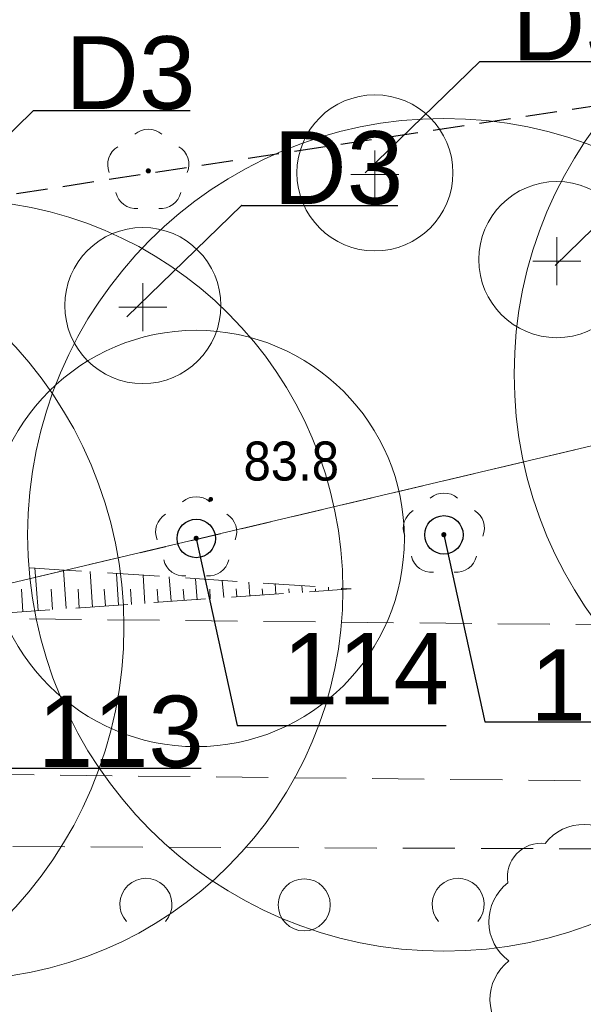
# Model space of a CAD drawing. Header units: metres. Extents: x 6540907 to 6541833, y 5893434 to 5894895.
# Tile 137 of 256: x 6541360 to 6541371, y 5894255 to 5894274. Entities that reach past the tile are written whole.
import ezdxf
from ezdxf import colors
from ezdxf.entities.mleader import LeaderData, LeaderLine
from ezdxf.math import Vec2, Vec3

# ---------------------------------------------------------------- set-up
doc = ezdxf.new("R2010")
doc.units = ezdxf.units.M
doc.header["$MEASUREMENT"] = 0
for name, pattern in [('1.0_0.5', [1.5, 1, -0.5]), ('2', [0.9, 0.6, -0.3]), ('219-500', [0, 0]), ('egug-500', [1, 0.5, -0.5])]:
    doc.linetypes.add(name, pattern=pattern)
doc.layers.get('0').update_dxf_attribs({"color": 2, "linetype": 'CONTINUOUS', "lineweight": 5})
for name, color, linetype, lineweight in [('218-kontur użytku gruntowego', 251, 'CONTINUOUS', 9), ('219-działka ewidencyjna', 152, 'CONTINUOUS', 18), ('chodnik', 251, 'CONTINUOUS', 9), ('drzewo liściaste', 251, 'CONTINUOUS', 9), ('pikieta naturalna', 251, 'CONTINUOUS', 9), ('pikieta naturalna-Atr2', 251, 'CONTINUOUS', 9), ('skarpa nieumocniona', 251, 'CONTINUOUS', 9), ('z_i_drzewa_liściste_korony', 66, 'CONTINUOUS', 20), ('z_i_drzewa_opis', 7, 'CONTINUOUS', 25), ('z_nas_kom_populus tremula', 162, 'CONTINUOUS', 20), ('z_nas_kom_salix', 162, 'CONTINUOUS', 20), ('zadrzewienie  zakrzewienie', 252, 'CONTINUOUS', 15), ('Zakres', 252, 'CONTINUOUS', 15)]:
    doc.layers.add(name, color=color, linetype=linetype, lineweight=lineweight)
doc.layers.add('z_i_masywy_grupy', color=7, linetype='CONTINUOUS', lineweight=13, true_color=0x7f926c)
doc.styles.add('Opisowy', font='arial.ttf')
doc.styles.get("Standard").update_dxf_attribs({"font": 'Arial', "width": 0.75})

# ---------------------------------------------------------------- blocks, each defined once
blk = doc.blocks.new('PW01')
at = {"linetype": 'Continuous', "lineweight": 13}
h = blk.add_hatch(color=0, dxfattribs=at)
edge = h.paths.add_edge_path()
edge.add_arc((0, 0), 0.045, 0, 360)
blk = doc.blocks.new('OTZK1')
at = {"color": 0, "linetype": 'Continuous'}
blk.add_circle((0, 0), 0.5, dxfattribs=at)
blk = doc.blocks.new('OTZK2')
at = {"color": 0, "linetype": 'Continuous'}
blk.add_arc((0, 0), 0.5, 318.85, 221.162, dxfattribs=at)
blk = doc.blocks.new('OP021')
at = {"linetype": 'Continuous', "lineweight": 13}
h = blk.add_hatch(color=0, dxfattribs=at)
edge = h.paths.add_edge_path()
edge.add_arc((0, 0), 0.05, 0, 360)
at = {"color": 0, "linetype": 'Continuous', "lineweight": 13}
for centre, start, end in [((0, 0.4), 49.272, 130.728), ((-0.38, 0.124), 121.308, 202.548), ((0.38, 0.124), 337.452, 58.692), ((-0.235, -0.324), 193.221, 274.871), ((0.235, -0.324), 265.129, 346.779)]:
    blk.add_arc(centre, 0.4, start, end, dxfattribs=at)
blk = doc.blocks.new('_None')
blk = doc.blocks.new('punkt')
h = blk.add_hatch()
h.set_pattern_fill('ANSI32', color=256, scale=0.2)
h.set_pattern_definition([(45, (-4781848.87, -5644337.08), (-1.34703841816, 1.34703841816), []), (45, (-4781847.972, -5644337.08), (-1.34703841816, 1.34703841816), [])])
edge = h.paths.add_edge_path()
edge.add_arc((0, 0), 0.243, 0, 360)
blk.add_circle((0, 0), 0.243)
blk = doc.blocks.new('d')
at = {"linetype": 'Continuous'}
for points in [[(0, 0.461), (0, -0.461)], [(0.461, 0), (-0.461, 0)]]:
    blk.add_lwpolyline(points, dxfattribs=at)
blk.add_circle((0, 0.031), 1.5, dxfattribs=at)

msp = doc.modelspace()

# ---------------------------------------------------------------- linework, layer by layer
at = {"layer": '218-kontur użytku gruntowego', "linetype": 'egug-500', "lineweight": 18, "flags": 128}
for points in [[(6541372.49, 5894266.088), (6541308.83, 5894251.038)], [(6541308.83, 5894251.038), (6541372.49, 5894266.088)]]:
    msp.add_lwpolyline(points, dxfattribs=at)
at = {"layer": '219-działka ewidencyjna', "linetype": '219-500', "lineweight": 18, "flags": 128}
msp.add_lwpolyline([(6541372.49, 5894266.088), (6541308.83, 5894251.038)], dxfattribs=at)
at = {"layer": 'chodnik', "linetype": '1.0_0.5', "lineweight": 18, "flags": 128}
msp.add_lwpolyline([(6541148.09, 5894266.608), (6541121.4, 5894253.108), (6541122.75, 5894251.218), (6541149.27, 5894263.848), (6541185.84, 5894277.468), (6541214.53, 5894280.958), (6541220.14, 5894280.468), (6541232.78, 5894276.948), (6541273.74, 5894255.128), (6541292.32, 5894248.138), (6541299.58, 5894246.488), (6541311.46, 5894246.228), (6541320.71, 5894247.928), (6541358.75, 5894259.418), (6541381.84, 5894259.168), (6541383.11, 5894258.688), (6541394.29, 5894255.868), (6541417.15, 5894246.908), (6541419.74, 5894244.818), (6541430.87, 5894235.068), (6541433.75, 5894232.708), (6541442.13, 5894221.108), (6541450.88, 5894208.258), (6541461.26, 5894194.908), (6541472.88, 5894183.518), (6541484.16, 5894175.358), (6541492.85, 5894170.438), (6541512, 5894163.558), (6541515.21, 5894162.958), (6541516.3, 5894165.558), (6541512.94, 5894166.398), (6541494.11, 5894173.178), (6541485.78, 5894177.878), (6541474.82, 5894185.818), (6541463.5, 5894196.908), (6541453.3, 5894210.018), (6541444.59, 5894222.828), (6541435.95, 5894234.788), (6541432.81, 5894237.358), (6541421.67, 5894247.118), (6541418.67, 5894249.528), (6541395.21, 5894258.728), (6541384.01, 5894261.548), (6541382.4, 5894262.168), (6541358.33, 5894262.418), (6541320.17, 5894250.908), (6541310.58, 5894248.848), (6541305.73, 5894248.828), (6541301.24, 5894249.028), (6541301.24, 5894249.028), (6541293.42, 5894251.278), (6541277.75, 5894257.108), (6541274.98, 5894257.888), (6541233.63, 5894279.558), (6541220.53, 5894283.528), (6541214.73, 5894283.598), (6541185.16, 5894280.418)], close=True, dxfattribs=at)
at = {"layer": 'skarpa nieumocniona', "linetype": '1.0_0.5', "lineweight": 18, "flags": 128}
msp.add_lwpolyline([(6541238.86, 5894282.658), (6541222.53, 5894292.678), (6541210.27, 5894298.348), (6541202.83, 5894299.098), (6541175.26, 5894298.768), (6541172.11, 5894297.428), (6541146.54, 5894285.048), (6541121.4, 5894270.348), (6541116.81, 5894264.988), (6541123.07, 5894268.238), (6541147.87, 5894282.508), (6541176.95, 5894296.368), (6541201.06, 5894296.188), (6541202.53, 5894296.088), (6541208.92, 5894295.108), (6541221.57, 5894290.368), (6541245.99, 5894275.438), (6541263.08, 5894265.018), (6541277.75, 5894257.108), (6541302.09, 5894249.758), (6541317.41, 5894250.828), (6541352.27, 5894260.858), (6541358.33, 5894262.418), (6541366.33, 5894262.978), (6541360.81, 5894263.338), (6541351.4, 5894263.938), (6541327.52, 5894257.608), (6541315.64, 5894254.238), (6541306.2, 5894252.618), (6541295.24, 5894253.978), (6541280.67, 5894260.548), (6541263.34, 5894267.618), (6541258.09, 5894270.738)], close=True, dxfattribs=at)
for points in [[(6541360.31, 5894262.558), (6541360.25, 5894263.378)], [(6541360.85, 5894262.598), (6541360.8, 5894263.338)], [(6541361.36, 5894262.628), (6541361.31, 5894263.308)], [(6541361.86, 5894262.668), (6541361.82, 5894263.268)], [(6541362.36, 5894262.698), (6541362.33, 5894263.238)], [(6541362.87, 5894262.738), (6541362.83, 5894263.208)], [(6541363.37, 5894262.768), (6541363.34, 5894263.168)], [(6541363.88, 5894262.808), (6541363.85, 5894263.138)], [(6541364.38, 5894262.838), (6541364.36, 5894263.108)], [(6541364.88, 5894262.878), (6541364.87, 5894263.078)], [(6541365.39, 5894262.908), (6541365.38, 5894263.038)], [(6541360.02, 5894262.538), (6541359.99, 5894262.968)], [(6541360.59, 5894262.578), (6541360.56, 5894262.968)], [(6541361.1, 5894262.608), (6541361.08, 5894262.968)], [(6541361.61, 5894262.648), (6541361.58, 5894262.968)], [(6541362.11, 5894262.678), (6541362.09, 5894262.968)], [(6541362.62, 5894262.718), (6541362.6, 5894262.968)], [(6541363.12, 5894262.758), (6541363.1, 5894262.968)], [(6541363.62, 5894262.788), (6541363.61, 5894262.968)], [(6541364.13, 5894262.828), (6541364.12, 5894262.978)], [(6541364.63, 5894262.858), (6541364.62, 5894262.978)], [(6541365.14, 5894262.898), (6541365.13, 5894262.978)], [(6541365.64, 5894262.928), (6541365.64, 5894262.978)], [(6541365.89, 5894262.948), (6541365.89, 5894263.008)], [(6541366.14, 5894262.968), (6541366.14, 5894262.978)]]:
    msp.add_lwpolyline(points, dxfattribs=at)
at = {"layer": 'z_i_drzewa_liściste_korony', "linetype": 'Continuous'}
for centre, radius in [((6541377.461, 5894267.105), 8), ((6541368.111, 5894264.015), 8), ((6541358.67, 5894262.958), 7.5), ((6541353.961, 5894262.245), 8), ((6541363.351, 5894263.945), 4)]:
    msp.add_circle(centre, radius, dxfattribs=at)
at = {"layer": 'z_i_masywy_grupy', "linetype": 'Continuous'}
msp.add_lwpolyline([(6541371.556, 5894258.062, 0.5), (6541370.056, 5894258.086, 0.5), (6541369.339, 5894257.327, 0.5), (6541369.36, 5894255.827, 0.5), (6541369.381, 5894254.327, 0.5), (6541369.872, 5894253.19, 0.5), (6541371.319, 5894252.793, 0.5)], format="xyb", dxfattribs=at)
at = {"layer": 'zadrzewienie  zakrzewienie', "linetype": '1.0_0.5', "lineweight": 18, "flags": 128}
msp.add_lwpolyline([(6541318.34, 5894220.138), (6541365.21, 5894218.338), (6541400.25, 5894206.118), (6541416.54, 5894198.838), (6541431.06, 5894175.018), (6541451.77, 5894156.318), (6541474.69, 5894125.818), (6541515.21, 5894162.958), (6541506.98, 5894164.118), (6541490.01, 5894171.058), (6541473.59, 5894181.618), (6541460.36, 5894193.948), (6541433.18, 5894231.658), (6541416.44, 5894245.338), (6541382.33, 5894257.938), (6541358.84, 5894258.028), (6541325.63, 5894248.128), (6541325.63, 5894248.128)], close=True, dxfattribs=at)
at = {"layer": 'Zakres', "linetype": '2', "lineweight": 25, "flags": 128}
msp.add_lwpolyline([(6541682.61, 5894095.007), (6541557.28, 5894200.188), (6541380.44, 5894273.688), (6541307.38, 5894262.598), (6541211.66, 5894300.638), (6541170.76, 5894305.568), (6541137.92, 5894291.268), (6541058.11, 5894283.298), (6540997.5, 5894230.068), (6540930.81, 5894138.998)], dxfattribs=at)

# ---------------------------------------------------------------- block references
at = {"layer": 'drzewo liściaste', "linetype": 'Continuous', "lineweight": 18}
for p in [(6541362.43, 5894271.008), (6541362.43, 5894271.008), (6541362.43, 5894271.008), (6541363.35, 5894263.948), (6541363.35, 5894263.948), (6541363.35, 5894263.948), (6541368.11, 5894264.018), (6541368.11, 5894264.018), (6541368.11, 5894264.018)]:
    msp.add_blockref('OP021', p, dxfattribs=at)
at = {"layer": 'pikieta naturalna', "linetype": 'Continuous', "lineweight": 13}
msp.add_blockref('PW01', (6541363.63, 5894264.698), dxfattribs=at)
at = {"layer": 'z_i_drzewa_opis', "ltscale": 0.01, "xscale": 1.520278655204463, "yscale": 1.520278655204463, "zscale": 1.520278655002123}
for p in [(6541368.111, 5894264.015), (6541363.351, 5894263.945)]:
    msp.add_blockref('punkt', p, dxfattribs=at)
at = {"layer": 'z_nas_kom_populus tremula', "linetype": 'Continuous'}
msp.add_blockref('d', (6541370.281, 5894269.272), dxfattribs=at)
at = {"layer": 'z_nas_kom_salix', "linetype": 'Continuous'}
for p in [(6541366.785, 5894270.939), (6541362.324, 5894268.389)]:
    msp.add_blockref('d', p, dxfattribs=at)
at = {"layer": 'zadrzewienie  zakrzewienie', "linetype": 'Continuous', "lineweight": 18}
for name, p in [('OTZK2', (6541362.384, 5894256.915)), ('OTZK1', (6541365.426, 5894256.904)), ('OTZK2', (6541368.384, 5894256.915))]:
    msp.add_blockref(name, p, dxfattribs=at)

# ---------------------------------------------------------------- texts
at = {"layer": 'pikieta naturalna-Atr2', "width": 0.9}
msp.add_text('83.8', height=0.75, dxfattribs=at).set_placement((6541364.26, 5894265.058))

# ---------------------------------------------------------------- leaders
at = {"layer": 'z_i_drzewa_opis'}
ml = msp.add_multileader_mtext('Standard', dxfattribs=at)
ml.set_content('D3', color=256, style='Opisowy')
ml.set_leader_properties()
ml.set_arrow_properties(name='NONE')
ml.build(insert=Vec2(0, 0))
ml.multileader.update_dxf_attribs({"has_dogleg": 0, "text_left_attachment_type": 6, "text_right_attachment_type": 5, "text_top_attachment_type": 0, "text_bottom_attachment_type": 0, "dogleg_length": 1.914, "arrow_head_size": 4.904})
ctx = ml.context
ctx.base_point, ctx.char_height, ctx.arrow_head_size, ctx.landing_gap_size, ctx.plane_origin = Vec3(6541368.804, 5894273.108), 1.4, 4.904, 0.613, Vec3(6541363.644, 5894270.039)
ctx.left_attachment, ctx.right_attachment, ctx.attachment_type = 6, 5, 2
notes = []
notes.append((ctx, [(1, (1, 1, 0), (6541366.675, 5894273.108), (1, 0), 2.128, [(0, [(6541366.599, 5894270.968), (6541368.804, 5894273.108), (6541368.804, 5894273.108), (6541368.804, 5894273.108), (6541368.804, 5894273.108), (6541368.804, 5894273.108), (6541368.804, 5894273.108), (6541368.804, 5894273.108), (6541368.804, 5894273.108), (6541368.804, 5894273.108), (6541368.804, 5894273.108), (6541368.804, 5894273.108), (6541368.804, 5894273.108), (6541368.804, 5894273.108), (6541368.804, 5894273.108), (6541368.804, 5894273.108), (6541368.804, 5894273.108), (6541368.804, 5894273.108), (6541368.804, 5894273.108), (6541368.804, 5894273.108), (6541368.804, 5894273.108), (6541368.804, 5894273.108), (6541368.804, 5894273.108), (6541368.804, 5894273.108), (6541368.804, 5894273.108), (6541368.804, 5894273.108), (6541368.804, 5894273.108), (6541368.804, 5894273.108), (6541368.804, 5894273.108), (6541368.804, 5894273.108), (6541368.804, 5894273.108), (6541368.804, 5894273.108), (6541368.804, 5894273.108), (6541368.804, 5894273.108), (6541368.804, 5894273.108), (6541368.804, 5894273.108), (6541368.804, 5894273.108), (6541368.804, 5894273.108), (6541368.804, 5894273.108), (6541368.804, 5894273.108), (6541368.804, 5894273.108), (6541368.804, 5894273.108), (6541368.804, 5894273.108), (6541368.804, 5894273.108), (6541368.804, 5894273.108), (6541368.804, 5894273.108), (6541368.804, 5894273.108), (6541368.804, 5894273.108), (6541368.804, 5894273.108), (6541368.804, 5894273.108), (6541368.804, 5894273.108), (6541368.804, 5894273.108), (6541368.804, 5894273.108), (6541368.804, 5894273.108), (6541368.804, 5894273.108), (6541368.804, 5894273.108), (6541368.804, 5894273.108), (6541368.804, 5894273.108), (6541368.804, 5894273.108), (6541368.804, 5894273.108), (6541368.804, 5894273.108), (6541368.804, 5894273.108), (6541368.804, 5894273.108), (6541368.804, 5894273.108), (6541368.804, 5894273.108), (6541368.804, 5894273.108), (6541368.804, 5894273.108), (6541368.804, 5894273.108), (6541368.804, 5894273.108), (6541368.804, 5894273.108), (6541368.804, 5894273.108), (6541368.804, 5894273.108), (6541368.804, 5894273.108), (6541368.804, 5894273.108), (6541368.804, 5894273.108), (6541368.804, 5894273.108), (6541368.804, 5894273.108), (6541368.804, 5894273.108), (6541368.804, 5894273.108), (6541368.804, 5894273.108), (6541368.804, 5894273.108), (6541368.804, 5894273.108), (6541368.804, 5894273.108), (6541368.804, 5894273.108), (6541368.804, 5894273.108), (6541368.804, 5894273.108), (6541368.804, 5894273.108), (6541368.804, 5894273.108), (6541368.804, 5894273.108), (6541368.804, 5894273.108), (6541368.804, 5894273.108), (6541368.804, 5894273.108), (6541368.804, 5894273.108), (6541368.804, 5894273.108), (6541368.804, 5894273.108), (6541368.804, 5894273.108), (6541368.804, 5894273.108), (6541368.804, 5894273.108), (6541368.804, 5894273.108), (6541368.804, 5894273.108), (6541368.804, 5894273.108), (6541368.804, 5894273.108), (6541368.804, 5894273.108), (6541368.804, 5894273.108), (6541368.804, 5894273.108), (6541368.804, 5894273.108), (6541368.804, 5894273.108), (6541368.804, 5894273.108), (6541368.804, 5894273.108), (6541368.804, 5894273.108), (6541368.804, 5894273.108), (6541368.804, 5894273.108), (6541368.804, 5894273.108), (6541368.804, 5894273.108), (6541368.804, 5894273.108), (6541368.804, 5894273.108), (6541368.804, 5894273.108), (6541368.804, 5894273.108), (6541368.804, 5894273.108), (6541368.804, 5894273.108), (6541368.804, 5894273.108), (6541368.804, 5894273.108)], 256, [])])]))
ctx.mtext.insert, ctx.mtext.flow_direction = Vec3(6541369.417, 5894274.533), 5
ml = msp.add_multileader_mtext('Standard', dxfattribs=at)
ml.set_content('D3', color=256, style='Opisowy')
ml.set_leader_properties()
ml.set_arrow_properties(name='NONE')
ml.build(insert=Vec2(0, 0))
ml.multileader.update_dxf_attribs({"has_dogleg": 0, "text_left_attachment_type": 6, "text_right_attachment_type": 5, "text_top_attachment_type": 0, "text_bottom_attachment_type": 0, "dogleg_length": 1.914, "arrow_head_size": 4.904})
ctx = ml.context
ctx.base_point, ctx.char_height, ctx.arrow_head_size, ctx.landing_gap_size, ctx.plane_origin = Vec3(6541360.224, 5894272.171), 1.4, 4.904, 0.613, Vec3(6541355.064, 5894269.102)
ctx.left_attachment, ctx.right_attachment, ctx.attachment_type = 6, 5, 2
notes.append((ctx, [(1, (1, 1, 0), (6541358.095, 5894272.171), (1, 0), 2.128, [(0, [(6541358.02, 5894270.031), (6541360.224, 5894272.171), (6541360.224, 5894272.171), (6541360.224, 5894272.171), (6541360.224, 5894272.171), (6541360.224, 5894272.171), (6541360.224, 5894272.171), (6541360.224, 5894272.171), (6541360.224, 5894272.171), (6541360.224, 5894272.171), (6541360.224, 5894272.171), (6541360.224, 5894272.171), (6541360.224, 5894272.171), (6541360.224, 5894272.171), (6541360.224, 5894272.171), (6541360.224, 5894272.171), (6541360.224, 5894272.171), (6541360.224, 5894272.171), (6541360.224, 5894272.171), (6541360.224, 5894272.171), (6541360.224, 5894272.171), (6541360.224, 5894272.171), (6541360.224, 5894272.171), (6541360.224, 5894272.171), (6541360.224, 5894272.171), (6541360.224, 5894272.171), (6541360.224, 5894272.171), (6541360.224, 5894272.171), (6541360.224, 5894272.171), (6541360.224, 5894272.171), (6541360.224, 5894272.171), (6541360.224, 5894272.171), (6541360.224, 5894272.171), (6541360.224, 5894272.171), (6541360.224, 5894272.171), (6541360.224, 5894272.171), (6541360.224, 5894272.171), (6541360.224, 5894272.171), (6541360.224, 5894272.171), (6541360.224, 5894272.171), (6541360.224, 5894272.171), (6541360.224, 5894272.171), (6541360.224, 5894272.171), (6541360.224, 5894272.171), (6541360.224, 5894272.171), (6541360.224, 5894272.171), (6541360.224, 5894272.171), (6541360.224, 5894272.171), (6541360.224, 5894272.171), (6541360.224, 5894272.171), (6541360.224, 5894272.171), (6541360.224, 5894272.171), (6541360.224, 5894272.171), (6541360.224, 5894272.171), (6541360.224, 5894272.171), (6541360.224, 5894272.171), (6541360.224, 5894272.171), (6541360.224, 5894272.171), (6541360.224, 5894272.171), (6541360.224, 5894272.171), (6541360.224, 5894272.171), (6541360.224, 5894272.171), (6541360.224, 5894272.171), (6541360.224, 5894272.171), (6541360.224, 5894272.171), (6541360.224, 5894272.171), (6541360.224, 5894272.171), (6541360.224, 5894272.171), (6541360.224, 5894272.171), (6541360.224, 5894272.171), (6541360.224, 5894272.171), (6541360.224, 5894272.171), (6541360.224, 5894272.171), (6541360.224, 5894272.171), (6541360.224, 5894272.171), (6541360.224, 5894272.171), (6541360.224, 5894272.171), (6541360.224, 5894272.171), (6541360.224, 5894272.171), (6541360.224, 5894272.171), (6541360.224, 5894272.171), (6541360.224, 5894272.171), (6541360.224, 5894272.171), (6541360.224, 5894272.171), (6541360.224, 5894272.171), (6541360.224, 5894272.171), (6541360.224, 5894272.171), (6541360.224, 5894272.171), (6541360.224, 5894272.171), (6541360.224, 5894272.171), (6541360.224, 5894272.171), (6541360.224, 5894272.171), (6541360.224, 5894272.171), (6541360.224, 5894272.171), (6541360.224, 5894272.171), (6541360.224, 5894272.171), (6541360.224, 5894272.171), (6541360.224, 5894272.171), (6541360.224, 5894272.171), (6541360.224, 5894272.171), (6541360.224, 5894272.171), (6541360.224, 5894272.171), (6541360.224, 5894272.171), (6541360.224, 5894272.171), (6541360.224, 5894272.171), (6541360.224, 5894272.171), (6541360.224, 5894272.171), (6541360.224, 5894272.171), (6541360.224, 5894272.171), (6541360.224, 5894272.171), (6541360.224, 5894272.171), (6541360.224, 5894272.171), (6541360.224, 5894272.171), (6541360.224, 5894272.171), (6541360.224, 5894272.171), (6541360.224, 5894272.171), (6541360.224, 5894272.171), (6541360.224, 5894272.171), (6541360.224, 5894272.171), (6541360.224, 5894272.171), (6541360.224, 5894272.171), (6541360.224, 5894272.171)], 256, [])])]))
ctx.mtext.insert, ctx.mtext.flow_direction = Vec3(6541360.837, 5894273.596), 5
ml = msp.add_multileader_mtext('Standard', dxfattribs=at)
ml.set_content('D2', color=256, style='Opisowy')
ml.set_leader_properties()
ml.set_arrow_properties(name='NONE')
ml.build(insert=Vec2(0, 0))
ml.multileader.update_dxf_attribs({"has_dogleg": 0, "text_left_attachment_type": 6, "text_right_attachment_type": 5, "text_top_attachment_type": 0, "text_bottom_attachment_type": 0, "dogleg_length": 1.914, "arrow_head_size": 4.904})
ctx = ml.context
ctx.base_point, ctx.char_height, ctx.arrow_head_size, ctx.landing_gap_size, ctx.plane_origin = Vec3(6541372.453, 5894271.333), 1.4, 4.904, 0.613, Vec3(6541367.293, 5894268.264)
ctx.left_attachment, ctx.right_attachment, ctx.attachment_type = 6, 5, 2
notes.append((ctx, [(1, (1, 1, 0), (6541370.324, 5894271.333), (1, 0), 2.128, [(0, [(6541370.248, 5894269.193), (6541372.453, 5894271.333), (6541372.453, 5894271.333), (6541372.453, 5894271.333), (6541372.453, 5894271.333), (6541372.453, 5894271.333), (6541372.453, 5894271.333), (6541372.453, 5894271.333), (6541372.453, 5894271.333), (6541372.453, 5894271.333), (6541372.453, 5894271.333), (6541372.453, 5894271.333), (6541372.453, 5894271.333), (6541372.453, 5894271.333), (6541372.453, 5894271.333), (6541372.453, 5894271.333), (6541372.453, 5894271.333), (6541372.453, 5894271.333), (6541372.453, 5894271.333), (6541372.453, 5894271.333), (6541372.453, 5894271.333), (6541372.453, 5894271.333), (6541372.453, 5894271.333), (6541372.453, 5894271.333), (6541372.453, 5894271.333), (6541372.453, 5894271.333), (6541372.453, 5894271.333), (6541372.453, 5894271.333), (6541372.453, 5894271.333), (6541372.453, 5894271.333), (6541372.453, 5894271.333), (6541372.453, 5894271.333), (6541372.453, 5894271.333), (6541372.453, 5894271.333), (6541372.453, 5894271.333), (6541372.453, 5894271.333), (6541372.453, 5894271.333), (6541372.453, 5894271.333), (6541372.453, 5894271.333), (6541372.453, 5894271.333), (6541372.453, 5894271.333), (6541372.453, 5894271.333), (6541372.453, 5894271.333), (6541372.453, 5894271.333), (6541372.453, 5894271.333), (6541372.453, 5894271.333), (6541372.453, 5894271.333), (6541372.453, 5894271.333), (6541372.453, 5894271.333), (6541372.453, 5894271.333), (6541372.453, 5894271.333), (6541372.453, 5894271.333), (6541372.453, 5894271.333), (6541372.453, 5894271.333), (6541372.453, 5894271.333), (6541372.453, 5894271.333), (6541372.453, 5894271.333), (6541372.453, 5894271.333), (6541372.453, 5894271.333), (6541372.453, 5894271.333), (6541372.453, 5894271.333), (6541372.453, 5894271.333), (6541372.453, 5894271.333), (6541372.453, 5894271.333), (6541372.453, 5894271.333), (6541372.453, 5894271.333), (6541372.453, 5894271.333), (6541372.453, 5894271.333), (6541372.453, 5894271.333), (6541372.453, 5894271.333), (6541372.453, 5894271.333), (6541372.453, 5894271.333), (6541372.453, 5894271.333), (6541372.453, 5894271.333), (6541372.453, 5894271.333), (6541372.453, 5894271.333), (6541372.453, 5894271.333), (6541372.453, 5894271.333), (6541372.453, 5894271.333), (6541372.453, 5894271.333), (6541372.453, 5894271.333), (6541372.453, 5894271.333), (6541372.453, 5894271.333), (6541372.453, 5894271.333), (6541372.453, 5894271.333), (6541372.453, 5894271.333), (6541372.453, 5894271.333), (6541372.453, 5894271.333), (6541372.453, 5894271.333), (6541372.453, 5894271.333), (6541372.453, 5894271.333), (6541372.453, 5894271.333), (6541372.453, 5894271.333), (6541372.453, 5894271.333), (6541372.453, 5894271.333), (6541372.453, 5894271.333), (6541372.453, 5894271.333), (6541372.453, 5894271.333), (6541372.453, 5894271.333), (6541372.453, 5894271.333), (6541372.453, 5894271.333), (6541372.453, 5894271.333), (6541372.453, 5894271.333), (6541372.453, 5894271.333), (6541372.453, 5894271.333), (6541372.453, 5894271.333), (6541372.453, 5894271.333), (6541372.453, 5894271.333), (6541372.453, 5894271.333), (6541372.453, 5894271.333), (6541372.453, 5894271.333), (6541372.453, 5894271.333), (6541372.453, 5894271.333), (6541372.453, 5894271.333), (6541372.453, 5894271.333), (6541372.453, 5894271.333), (6541372.453, 5894271.333), (6541372.453, 5894271.333), (6541372.453, 5894271.333), (6541372.453, 5894271.333), (6541372.453, 5894271.333), (6541372.453, 5894271.333)], 256, [])])]))
ctx.mtext.insert, ctx.mtext.flow_direction = Vec3(6541373.066, 5894273.147), 5
ml = msp.add_multileader_mtext('Standard', dxfattribs=at)
ml.set_content('D3', color=256, style='Opisowy')
ml.set_leader_properties()
ml.set_arrow_properties(name='NONE')
ml.build(insert=Vec2(0, 0))
ml.multileader.update_dxf_attribs({"has_dogleg": 0, "text_left_attachment_type": 6, "text_right_attachment_type": 5, "text_top_attachment_type": 0, "text_bottom_attachment_type": 0, "dogleg_length": 1.914, "arrow_head_size": 4.904})
ctx = ml.context
ctx.base_point, ctx.char_height, ctx.arrow_head_size, ctx.landing_gap_size, ctx.plane_origin = Vec3(6541364.218, 5894270.346), 1.4, 4.904, 0.613, Vec3(6541359.058, 5894267.278)
ctx.left_attachment, ctx.right_attachment, ctx.attachment_type = 6, 5, 2
notes.append((ctx, [(1, (1, 1, 0), (6541362.089, 5894270.346), (1, 0), 2.128, [(0, [(6541362.014, 5894268.206), (6541364.218, 5894270.346), (6541364.218, 5894270.346), (6541364.218, 5894270.346), (6541364.218, 5894270.346), (6541364.218, 5894270.346), (6541364.218, 5894270.346), (6541364.218, 5894270.346), (6541364.218, 5894270.346), (6541364.218, 5894270.346), (6541364.218, 5894270.346), (6541364.218, 5894270.346), (6541364.218, 5894270.346), (6541364.218, 5894270.346), (6541364.218, 5894270.346), (6541364.218, 5894270.346), (6541364.218, 5894270.346), (6541364.218, 5894270.346), (6541364.218, 5894270.346), (6541364.218, 5894270.346), (6541364.218, 5894270.346), (6541364.218, 5894270.346), (6541364.218, 5894270.346), (6541364.218, 5894270.346), (6541364.218, 5894270.346), (6541364.218, 5894270.346), (6541364.218, 5894270.346), (6541364.218, 5894270.346), (6541364.218, 5894270.346), (6541364.218, 5894270.346), (6541364.218, 5894270.346), (6541364.218, 5894270.346), (6541364.218, 5894270.346), (6541364.218, 5894270.346), (6541364.218, 5894270.346), (6541364.218, 5894270.346), (6541364.218, 5894270.346), (6541364.218, 5894270.346), (6541364.218, 5894270.346), (6541364.218, 5894270.346), (6541364.218, 5894270.346), (6541364.218, 5894270.346), (6541364.218, 5894270.346), (6541364.218, 5894270.346), (6541364.218, 5894270.346), (6541364.218, 5894270.346), (6541364.218, 5894270.346), (6541364.218, 5894270.346), (6541364.218, 5894270.346), (6541364.218, 5894270.346), (6541364.218, 5894270.346), (6541364.218, 5894270.346), (6541364.218, 5894270.346), (6541364.218, 5894270.346), (6541364.218, 5894270.346), (6541364.218, 5894270.346), (6541364.218, 5894270.346), (6541364.218, 5894270.346), (6541364.218, 5894270.346), (6541364.218, 5894270.346), (6541364.218, 5894270.346), (6541364.218, 5894270.346), (6541364.218, 5894270.346), (6541364.218, 5894270.346), (6541364.218, 5894270.346), (6541364.218, 5894270.346), (6541364.218, 5894270.346), (6541364.218, 5894270.346), (6541364.218, 5894270.346), (6541364.218, 5894270.346), (6541364.218, 5894270.346), (6541364.218, 5894270.346), (6541364.218, 5894270.346), (6541364.218, 5894270.346), (6541364.218, 5894270.346), (6541364.218, 5894270.346), (6541364.218, 5894270.346), (6541364.218, 5894270.346), (6541364.218, 5894270.346), (6541364.218, 5894270.346), (6541364.218, 5894270.346), (6541364.218, 5894270.346), (6541364.218, 5894270.346), (6541364.218, 5894270.346), (6541364.218, 5894270.346), (6541364.218, 5894270.346), (6541364.218, 5894270.346), (6541364.218, 5894270.346), (6541364.218, 5894270.346), (6541364.218, 5894270.346), (6541364.218, 5894270.346), (6541364.218, 5894270.346), (6541364.218, 5894270.346), (6541364.218, 5894270.346), (6541364.218, 5894270.346), (6541364.218, 5894270.346), (6541364.218, 5894270.346), (6541364.218, 5894270.346), (6541364.218, 5894270.346), (6541364.218, 5894270.346), (6541364.218, 5894270.346), (6541364.218, 5894270.346), (6541364.218, 5894270.346), (6541364.218, 5894270.346), (6541364.218, 5894270.346), (6541364.218, 5894270.346), (6541364.218, 5894270.346), (6541364.218, 5894270.346), (6541364.218, 5894270.346), (6541364.218, 5894270.346), (6541364.218, 5894270.346), (6541364.218, 5894270.346), (6541364.218, 5894270.346), (6541364.218, 5894270.346), (6541364.218, 5894270.346), (6541364.218, 5894270.346), (6541364.218, 5894270.346), (6541364.218, 5894270.346), (6541364.218, 5894270.346), (6541364.218, 5894270.346), (6541364.218, 5894270.346), (6541364.218, 5894270.346)], 256, [])])]))
ctx.mtext.insert, ctx.mtext.flow_direction = Vec3(6541364.831, 5894271.771), 5
at = {"layer": 'z_i_drzewa_opis', "ltscale": 0.01}
ml = msp.add_multileader_mtext('Standard', dxfattribs=at)
ml.set_content('115', color=256, style='Opisowy')
ml.set_leader_properties()
ml.set_arrow_properties(name='NONE')
ml.build(insert=Vec2(0, 0))
ml.multileader.update_dxf_attribs({"has_dogleg": 0, "text_left_attachment_type": 6, "text_right_attachment_type": 5, "text_top_attachment_type": 0, "text_bottom_attachment_type": 0, "dogleg_length": 1.914, "arrow_head_size": 7.005})
ctx = ml.context
ctx.base_point, ctx.char_height, ctx.arrow_head_size, ctx.landing_gap_size, ctx.plane_origin = Vec3(6541368.9, 5894260.423), 1.3683, 7.005, 0.876, Vec3(6541361.528, 5894256.039)
ctx.left_attachment, ctx.right_attachment, ctx.attachment_type = 6, 5, 2
notes.append((ctx, [(1, (1, 1, 0), (6541365.859, 5894260.423), (1, 0), 3.041, [(0, [(6541368.111, 5894264.015), (6541368.9, 5894260.423), (6541368.9, 5894260.423), (6541368.9, 5894260.423), (6541368.9, 5894260.423), (6541368.9, 5894260.423), (6541368.9, 5894260.423), (6541368.9, 5894260.423), (6541368.9, 5894260.423), (6541368.9, 5894260.423), (6541368.9, 5894260.423), (6541368.9, 5894260.423), (6541368.9, 5894260.423), (6541368.9, 5894260.423), (6541368.9, 5894260.423), (6541368.9, 5894260.423), (6541368.9, 5894260.423), (6541368.9, 5894260.423), (6541368.9, 5894260.423), (6541368.9, 5894260.423), (6541368.9, 5894260.423), (6541368.9, 5894260.423), (6541368.9, 5894260.423), (6541368.9, 5894260.423), (6541368.9, 5894260.423), (6541368.9, 5894260.423), (6541368.9, 5894260.423), (6541368.9, 5894260.423), (6541368.9, 5894260.423), (6541368.9, 5894260.423), (6541368.9, 5894260.423), (6541368.9, 5894260.423), (6541368.9, 5894260.423), (6541368.9, 5894260.423), (6541368.9, 5894260.423), (6541368.9, 5894260.423), (6541368.9, 5894260.423), (6541368.9, 5894260.423), (6541368.9, 5894260.423), (6541368.9, 5894260.423), (6541368.9, 5894260.423), (6541368.9, 5894260.423), (6541368.9, 5894260.423), (6541368.9, 5894260.423), (6541368.9, 5894260.423), (6541368.9, 5894260.423), (6541368.9, 5894260.423), (6541368.9, 5894260.423), (6541368.9, 5894260.423), (6541368.9, 5894260.423), (6541368.9, 5894260.423), (6541368.9, 5894260.423), (6541368.9, 5894260.423), (6541368.9, 5894260.423), (6541368.9, 5894260.423), (6541368.9, 5894260.423), (6541368.9, 5894260.423), (6541368.9, 5894260.423), (6541368.9, 5894260.423), (6541368.9, 5894260.423), (6541368.9, 5894260.423), (6541368.9, 5894260.423), (6541368.9, 5894260.423), (6541368.9, 5894260.423), (6541368.9, 5894260.423), (6541368.9, 5894260.423), (6541368.9, 5894260.423), (6541368.9, 5894260.423), (6541368.9, 5894260.423), (6541368.9, 5894260.423), (6541368.9, 5894260.423), (6541368.9, 5894260.423), (6541368.9, 5894260.423), (6541368.9, 5894260.423), (6541368.9, 5894260.423), (6541368.9, 5894260.423), (6541368.9, 5894260.423), (6541368.9, 5894260.423), (6541368.9, 5894260.423), (6541368.9, 5894260.423), (6541368.9, 5894260.423), (6541368.9, 5894260.423), (6541368.9, 5894260.423), (6541368.9, 5894260.423), (6541368.9, 5894260.423), (6541368.9, 5894260.423), (6541368.9, 5894260.423), (6541368.9, 5894260.423), (6541368.9, 5894260.423), (6541368.9, 5894260.423), (6541368.9, 5894260.423), (6541368.9, 5894260.423), (6541368.9, 5894260.423), (6541368.9, 5894260.423), (6541368.9, 5894260.423), (6541368.9, 5894260.423), (6541368.9, 5894260.423), (6541368.9, 5894260.423), (6541368.9, 5894260.423), (6541368.9, 5894260.423), (6541368.9, 5894260.423), (6541368.9, 5894260.423), (6541368.9, 5894260.423), (6541368.9, 5894260.423), (6541368.9, 5894260.423), (6541368.9, 5894260.423), (6541368.9, 5894260.423), (6541368.9, 5894260.423), (6541368.9, 5894260.423), (6541368.9, 5894260.423), (6541368.9, 5894260.423), (6541368.9, 5894260.423), (6541368.9, 5894260.423), (6541368.9, 5894260.423), (6541368.9, 5894260.423), (6541368.9, 5894260.423), (6541368.9, 5894260.423), (6541368.9, 5894260.423), (6541368.9, 5894260.423), (6541368.9, 5894260.423), (6541368.9, 5894260.423), (6541368.9, 5894260.423), (6541368.9, 5894260.423), (6541368.9, 5894260.423), (6541368.9, 5894260.423), (6541368.9, 5894260.423), (6541368.9, 5894260.423), (6541368.9, 5894260.423)], 256, [])])]))
ctx.mtext.insert, ctx.mtext.flow_direction = Vec3(6541369.775, 5894261.814), 5
ml = msp.add_multileader_mtext('Standard', dxfattribs=at)
ml.set_content('114', color=256, style='Opisowy')
ml.set_leader_properties()
ml.set_arrow_properties(name='NONE')
ml.build(insert=Vec2(0, 0))
ml.multileader.update_dxf_attribs({"has_dogleg": 0, "text_left_attachment_type": 6, "text_right_attachment_type": 5, "text_top_attachment_type": 0, "text_bottom_attachment_type": 0, "dogleg_length": 1.914, "arrow_head_size": 7.005})
ctx = ml.context
ctx.base_point, ctx.char_height, ctx.arrow_head_size, ctx.landing_gap_size, ctx.plane_origin = Vec3(6541364.14, 5894260.353), 1.3683, 7.005, 0.876, Vec3(6541356.768, 5894255.969)
ctx.left_attachment, ctx.right_attachment, ctx.attachment_type = 6, 5, 2
notes.append((ctx, [(1, (1, 1, 0), (6541361.099, 5894260.353), (1, 0), 3.041, [(0, [(6541363.351, 5894263.945), (6541364.14, 5894260.353), (6541364.14, 5894260.353), (6541364.14, 5894260.353), (6541364.14, 5894260.353), (6541364.14, 5894260.353), (6541364.14, 5894260.353), (6541364.14, 5894260.353), (6541364.14, 5894260.353), (6541364.14, 5894260.353), (6541364.14, 5894260.353), (6541364.14, 5894260.353), (6541364.14, 5894260.353), (6541364.14, 5894260.353), (6541364.14, 5894260.353), (6541364.14, 5894260.353), (6541364.14, 5894260.353), (6541364.14, 5894260.353), (6541364.14, 5894260.353), (6541364.14, 5894260.353), (6541364.14, 5894260.353), (6541364.14, 5894260.353), (6541364.14, 5894260.353), (6541364.14, 5894260.353), (6541364.14, 5894260.353), (6541364.14, 5894260.353), (6541364.14, 5894260.353), (6541364.14, 5894260.353), (6541364.14, 5894260.353), (6541364.14, 5894260.353), (6541364.14, 5894260.353), (6541364.14, 5894260.353), (6541364.14, 5894260.353), (6541364.14, 5894260.353), (6541364.14, 5894260.353), (6541364.14, 5894260.353), (6541364.14, 5894260.353), (6541364.14, 5894260.353), (6541364.14, 5894260.353), (6541364.14, 5894260.353), (6541364.14, 5894260.353), (6541364.14, 5894260.353), (6541364.14, 5894260.353), (6541364.14, 5894260.353), (6541364.14, 5894260.353), (6541364.14, 5894260.353), (6541364.14, 5894260.353), (6541364.14, 5894260.353), (6541364.14, 5894260.353), (6541364.14, 5894260.353), (6541364.14, 5894260.353), (6541364.14, 5894260.353), (6541364.14, 5894260.353), (6541364.14, 5894260.353), (6541364.14, 5894260.353), (6541364.14, 5894260.353), (6541364.14, 5894260.353), (6541364.14, 5894260.353), (6541364.14, 5894260.353), (6541364.14, 5894260.353), (6541364.14, 5894260.353), (6541364.14, 5894260.353), (6541364.14, 5894260.353), (6541364.14, 5894260.353), (6541364.14, 5894260.353), (6541364.14, 5894260.353), (6541364.14, 5894260.353), (6541364.14, 5894260.353), (6541364.14, 5894260.353), (6541364.14, 5894260.353), (6541364.14, 5894260.353), (6541364.14, 5894260.353), (6541364.14, 5894260.353), (6541364.14, 5894260.353), (6541364.14, 5894260.353), (6541364.14, 5894260.353), (6541364.14, 5894260.353), (6541364.14, 5894260.353), (6541364.14, 5894260.353), (6541364.14, 5894260.353), (6541364.14, 5894260.353), (6541364.14, 5894260.353), (6541364.14, 5894260.353), (6541364.14, 5894260.353), (6541364.14, 5894260.353), (6541364.14, 5894260.353), (6541364.14, 5894260.353), (6541364.14, 5894260.353), (6541364.14, 5894260.353), (6541364.14, 5894260.353), (6541364.14, 5894260.353), (6541364.14, 5894260.353), (6541364.14, 5894260.353), (6541364.14, 5894260.353), (6541364.14, 5894260.353), (6541364.14, 5894260.353), (6541364.14, 5894260.353), (6541364.14, 5894260.353), (6541364.14, 5894260.353), (6541364.14, 5894260.353), (6541364.14, 5894260.353), (6541364.14, 5894260.353), (6541364.14, 5894260.353), (6541364.14, 5894260.353), (6541364.14, 5894260.353), (6541364.14, 5894260.353), (6541364.14, 5894260.353), (6541364.14, 5894260.353), (6541364.14, 5894260.353), (6541364.14, 5894260.353), (6541364.14, 5894260.353), (6541364.14, 5894260.353), (6541364.14, 5894260.353), (6541364.14, 5894260.353), (6541364.14, 5894260.353), (6541364.14, 5894260.353), (6541364.14, 5894260.353), (6541364.14, 5894260.353), (6541364.14, 5894260.353), (6541364.14, 5894260.353), (6541364.14, 5894260.353), (6541364.14, 5894260.353), (6541364.14, 5894260.353), (6541364.14, 5894260.353), (6541364.14, 5894260.353), (6541364.14, 5894260.353), (6541364.14, 5894260.353), (6541364.14, 5894260.353)], 256, [])])]))
ctx.mtext.insert, ctx.mtext.flow_direction = Vec3(6541365.015, 5894262.126), 5
ml = msp.add_multileader_mtext('Standard', dxfattribs=at)
ml.set_content('113', color=256, style='Opisowy')
ml.set_leader_properties()
ml.set_arrow_properties(name='NONE')
ml.build(insert=Vec2(0, 0))
ml.multileader.update_dxf_attribs({"has_dogleg": 0, "text_left_attachment_type": 6, "text_right_attachment_type": 5, "text_top_attachment_type": 0, "text_bottom_attachment_type": 0, "dogleg_length": 1.914, "arrow_head_size": 7.005})
ctx = ml.context
ctx.base_point, ctx.char_height, ctx.arrow_head_size, ctx.landing_gap_size, ctx.plane_origin = Vec3(6541359.43, 5894259.533), 1.3683, 7.005, 0.876, Vec3(6541352.058, 5894255.149)
ctx.left_attachment, ctx.right_attachment, ctx.attachment_type = 6, 5, 2
notes.append((ctx, [(1, (1, 1, 0), (6541356.389, 5894259.533), (1, 0), 3.041, [(0, [(6541358.641, 5894263.125), (6541359.43, 5894259.533), (6541359.43, 5894259.533), (6541359.43, 5894259.533), (6541359.43, 5894259.533), (6541359.43, 5894259.533), (6541359.43, 5894259.533), (6541359.43, 5894259.533), (6541359.43, 5894259.533), (6541359.43, 5894259.533), (6541359.43, 5894259.533), (6541359.43, 5894259.533), (6541359.43, 5894259.533), (6541359.43, 5894259.533), (6541359.43, 5894259.533), (6541359.43, 5894259.533), (6541359.43, 5894259.533), (6541359.43, 5894259.533), (6541359.43, 5894259.533), (6541359.43, 5894259.533), (6541359.43, 5894259.533), (6541359.43, 5894259.533), (6541359.43, 5894259.533), (6541359.43, 5894259.533), (6541359.43, 5894259.533), (6541359.43, 5894259.533), (6541359.43, 5894259.533), (6541359.43, 5894259.533), (6541359.43, 5894259.533), (6541359.43, 5894259.533), (6541359.43, 5894259.533), (6541359.43, 5894259.533), (6541359.43, 5894259.533), (6541359.43, 5894259.533), (6541359.43, 5894259.533), (6541359.43, 5894259.533), (6541359.43, 5894259.533), (6541359.43, 5894259.533), (6541359.43, 5894259.533), (6541359.43, 5894259.533), (6541359.43, 5894259.533), (6541359.43, 5894259.533), (6541359.43, 5894259.533), (6541359.43, 5894259.533), (6541359.43, 5894259.533), (6541359.43, 5894259.533), (6541359.43, 5894259.533), (6541359.43, 5894259.533), (6541359.43, 5894259.533), (6541359.43, 5894259.533), (6541359.43, 5894259.533), (6541359.43, 5894259.533), (6541359.43, 5894259.533), (6541359.43, 5894259.533), (6541359.43, 5894259.533), (6541359.43, 5894259.533), (6541359.43, 5894259.533), (6541359.43, 5894259.533), (6541359.43, 5894259.533), (6541359.43, 5894259.533), (6541359.43, 5894259.533), (6541359.43, 5894259.533), (6541359.43, 5894259.533), (6541359.43, 5894259.533), (6541359.43, 5894259.533), (6541359.43, 5894259.533), (6541359.43, 5894259.533), (6541359.43, 5894259.533), (6541359.43, 5894259.533), (6541359.43, 5894259.533), (6541359.43, 5894259.533), (6541359.43, 5894259.533), (6541359.43, 5894259.533), (6541359.43, 5894259.533), (6541359.43, 5894259.533), (6541359.43, 5894259.533), (6541359.43, 5894259.533), (6541359.43, 5894259.533), (6541359.43, 5894259.533), (6541359.43, 5894259.533), (6541359.43, 5894259.533), (6541359.43, 5894259.533), (6541359.43, 5894259.533), (6541359.43, 5894259.533), (6541359.43, 5894259.533), (6541359.43, 5894259.533), (6541359.43, 5894259.533), (6541359.43, 5894259.533), (6541359.43, 5894259.533), (6541359.43, 5894259.533), (6541359.43, 5894259.533), (6541359.43, 5894259.533), (6541359.43, 5894259.533), (6541359.43, 5894259.533), (6541359.43, 5894259.533), (6541359.43, 5894259.533), (6541359.43, 5894259.533), (6541359.43, 5894259.533), (6541359.43, 5894259.533), (6541359.43, 5894259.533), (6541359.43, 5894259.533), (6541359.43, 5894259.533), (6541359.43, 5894259.533), (6541359.43, 5894259.533), (6541359.43, 5894259.533), (6541359.43, 5894259.533), (6541359.43, 5894259.533), (6541359.43, 5894259.533), (6541359.43, 5894259.533), (6541359.43, 5894259.533), (6541359.43, 5894259.533), (6541359.43, 5894259.533), (6541359.43, 5894259.533), (6541359.43, 5894259.533), (6541359.43, 5894259.533), (6541359.43, 5894259.533), (6541359.43, 5894259.533), (6541359.43, 5894259.533), (6541359.43, 5894259.533), (6541359.43, 5894259.533), (6541359.43, 5894259.533), (6541359.43, 5894259.533), (6541359.43, 5894259.533), (6541359.43, 5894259.533), (6541359.43, 5894259.533), (6541359.43, 5894259.533), (6541359.43, 5894259.533), (6541359.43, 5894259.533)], 256, [])])]))
ctx.mtext.insert, ctx.mtext.flow_direction = Vec3(6541360.305, 5894260.925), 5
for ctx, leaders in notes:
    for number, flags, end, landing, length, lines in leaders:
        leader = LeaderData()
        leader.index, (leader.has_last_leader_line, leader.has_dogleg_vector, leader.attachment_direction) = number, flags
        leader.last_leader_point, leader.dogleg_vector, leader.dogleg_length = Vec3(end), Vec3(landing), length
        for number, points, colour, breaks in lines:
            line = LeaderLine()
            line.index, line.vertices, line.color, line.breaks = number, Vec3.list(points), colors.encode_raw_color(colour), breaks
            leader.lines.append(line)
        ctx.leaders.append(leader)

doc.saveas('drawing.dxf')
